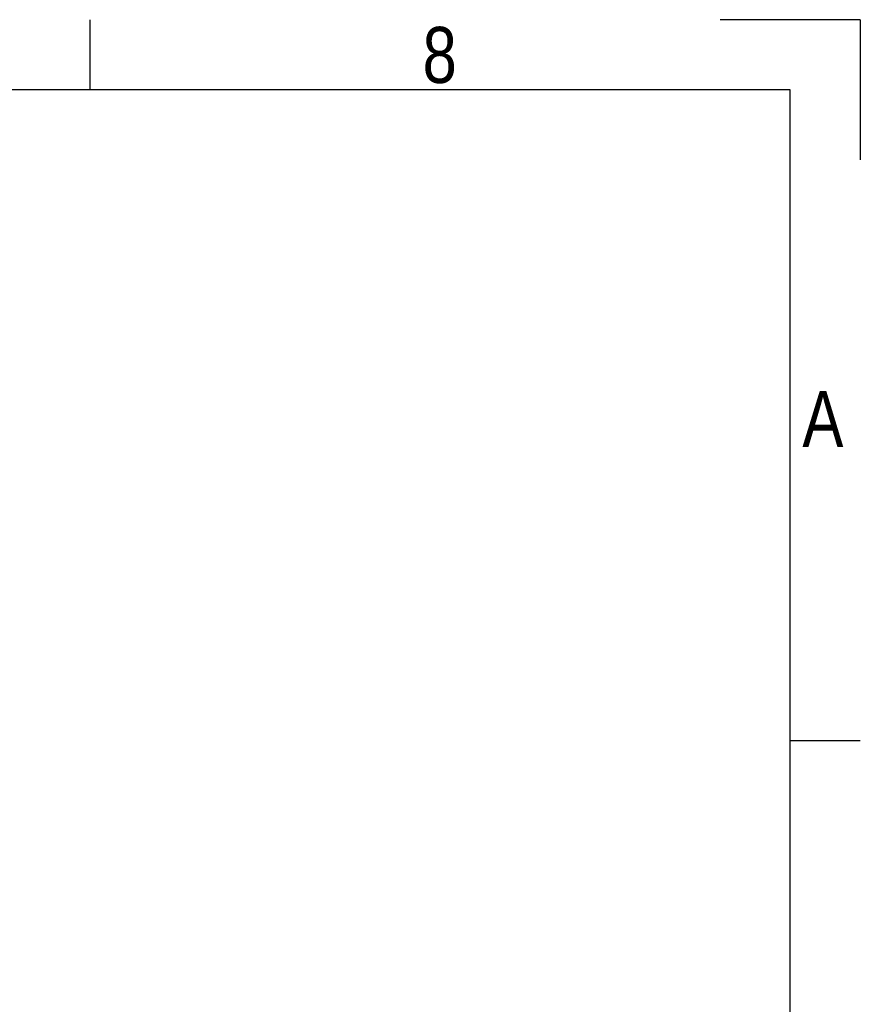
# Model space of a CAD drawing. Header units: millimetres. Extents: x 0 to 420, y 0 to 297.
# Tile 7 of 7: x 358 to 420, y 224 to 297. Entities that reach past the tile are written whole.
import ezdxf

# ---------------------------------------------------------------- set-up
doc = ezdxf.new("R2010")
doc.units = ezdxf.units.MM
doc.layers.add('CARTIGLIO', color=140, linetype='Continuous')
doc.styles.add('SLDTEXTSTYLE2', font='TXT', dxfattribs={"width": 0.821468})

msp = doc.modelspace()

# ---------------------------------------------------------------- linework, layer by layer
at = {"layer": 'CARTIGLIO', "linetype": 'Continuous'}
for p, q in [((363.08524, 291.82257), (363.08524, 296.99679)), ((420.00161, 296.99679), (409.65318, 296.99679)), ((420.00161, 296.99679), (420.00161, 286.64835)), ((414.8274, 291.82257), (5.18012, 291.82257)), ((414.8274, 5.171), (414.8274, 291.82257)), ((420.00161, 243.70236), (414.8274, 243.70236))]:
    msp.add_line(p, q, dxfattribs=at)

# ---------------------------------------------------------------- texts
at = {"layer": 'CARTIGLIO', "char_height": 4.13937, "attachment_point": 2, "style": 'SLDTEXTSTYLE2'}
for s, insert in [('8', (388.91266, 296.46286)), ('A', (417.23535, 269.55693))]:
    msp.add_mtext(s, dxfattribs=dict(at, insert=insert))

doc.saveas('drawing.dxf')
